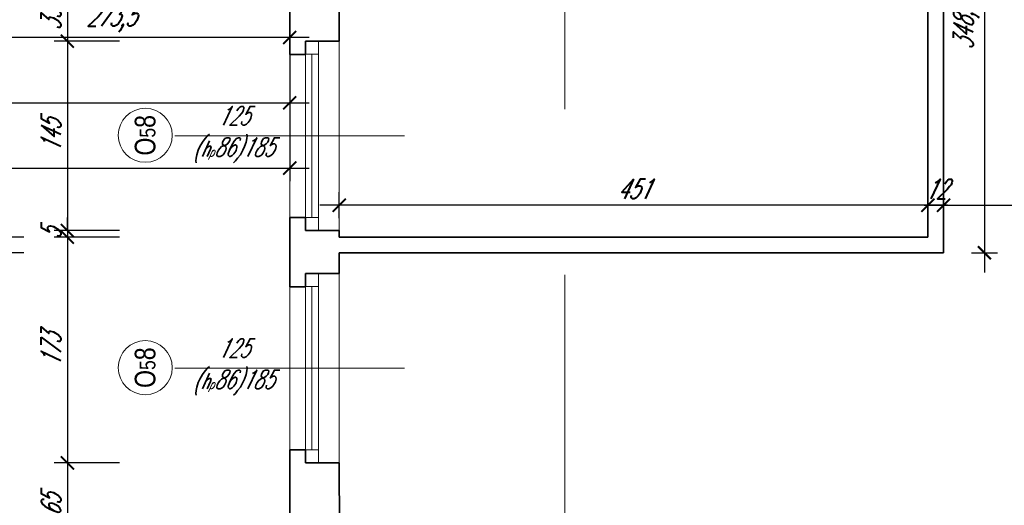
# Model space of a CAD drawing. Header units: millimetres. Extents: x 402 to 79005, y -7782 to 89952.
# Tile 18 of 256: x 26564 to 27319, y 8772 to 9144. Entities that reach past the tile are written whole.
import ezdxf

# ---------------------------------------------------------------- set-up
doc = ezdxf.new("R2010")
doc.units = ezdxf.units.MM
doc.header["$LTSCALE"] = 10
doc.linetypes.add('DASHED', pattern=[19.05, 12.7, -6.35])
doc.layers.get('0').update_dxf_attribs({"lineweight": 0})
doc.layers.get('Defpoints').update_dxf_attribs({"color": 253})
for name, color, linetype, lineweight in [('01_ściany', 253, 'Continuous', 35), ('03-01_okna', 253, 'Continuous', 15), ('04-1_widok', 253, 'Continuous', 5), ('04-2_nad', 253, 'DASHED', 5), ('05-01_wymiary', 253, 'Continuous', 5), ('05-03_opis', 253, 'Continuous', 5)]:
    doc.layers.add(name, color=color, linetype=linetype, lineweight=lineweight)
doc.styles.add('ariel', font='ARIAL.TTF', dxfattribs={"width": 0.8})
doc.styles.add('ariel_wym', font='simplex.shx', dxfattribs={"width": 0.65, "oblique": 25})
doc.dimstyles.new('ariel 50', dxfattribs={"dimtxt": 15, "dimasz": 10, "dimexe": 10, "dimexo": 0, "dimgap": 5, "dimtad": 1, "dimdec": 1, "dimrnd": 0.5, "dimtxsty": 'ariel_wym', "dimblk": 'ARCHTICK', "dimcen": 2.5, "dimdle": 15, "dimazin": 0, "dimtfac": 1, "dimtdec": 1, "dimtix": 1, "dimtmove": 0, "dimatfit": 3, "dimldrblk": 'DOT', "dimfxl": 0, "dimarcsym": 0})
doc.dimstyles.new('ariel 50 wnętrze', dxfattribs={"dimtxt": 15, "dimasz": 10, "dimexe": 10, "dimexo": 0, "dimgap": 5, "dimtad": 1, "dimdec": 1, "dimrnd": 0.5, "dimtxsty": 'ariel_wym', "dimblk": 'ARCHTICK', "dimcen": 2.5, "dimdle": 15, "dimazin": 0, "dimtfac": 1, "dimtdec": 1, "dimtix": 1, "dimtmove": 0, "dimatfit": 3, "dimldrblk": 'DOT', "dimfxl": 0, "dimarcsym": 0})

# ---------------------------------------------------------------- blocks, each defined once
blk = doc.blocks.new('_ArchTick')
at = {"color": 0, "linetype": 'ByBlock', "const_width": 0.15}
blk.add_lwpolyline([(-0.5, -0.5), (0.5, 0.5)], dxfattribs=at)
blk = doc.blocks.new('*D3462')
at = {"layer": '05-01_wymiary', "color": 0, "lineweight": -2}
for p, q in [((26497.77, 9170.77), (26497.77, 9120.77)), ((26771.23, 9170.77), (26771.23, 9120.77)), ((26786.23, 9130.77), (26482.77, 9130.77))]:
    blk.add_line(p, q, dxfattribs=at)
at = {"layer": 'Defpoints', "color": 0, "lineweight": 0}
for p in [(26497.77, 9381.86), (26771.23, 9343.86), (26497.77, 9130.77)]:
    blk.add_point(p, dxfattribs=at)
at = {"layer": '05-01_wymiary', "color": 0, "lineweight": -2, "xscale": 10, "yscale": 10, "zscale": 10, "rotation": 180}
blk.add_blockref('_ArchTick', (26497.77, 9130.77), dxfattribs=at)
at = {"layer": '05-01_wymiary', "color": 0, "lineweight": -2, "xscale": 10, "yscale": 10, "zscale": 10}
blk.add_blockref('_ArchTick', (26771.23, 9130.77), dxfattribs=at)
at = {"layer": '05-01_wymiary', "color": 0, "insert": (26634.5, 9144.7), "char_height": 15, "attachment_point": 5, "style": 'ariel_wym'}
blk.add_mtext('273,5', dxfattribs=at)
blk = doc.blocks.new('_Dot')
at = {"color": 0, "linetype": 'ByBlock', "lineweight": -2}
blk.add_line((-0.5, 0), (-1, 0), dxfattribs=at)
at = {"color": 0, "linetype": 'ByBlock', "const_width": 0.5}
blk.add_lwpolyline([(-0.25, 0, 1), (0.25, 0, 1)], format="xyb", close=True, dxfattribs=at)
blk = doc.blocks.new('*D3468')
at = {"layer": '05-01_wymiary', "color": 0, "lineweight": -2}
for p, q in [((25684.23, 9120.77), (25684.23, 9070.77)), ((26771.23, 9120.77), (26771.23, 9070.77)), ((25669.23, 9080.77), (26786.23, 9080.77))]:
    blk.add_line(p, q, dxfattribs=at)
at = {"layer": 'Defpoints', "color": 0, "lineweight": 0}
for p in [(25684.23, 9381.86), (26771.23, 9381.86), (26771.23, 9080.77)]:
    blk.add_point(p, dxfattribs=at)
at = {"layer": '05-01_wymiary', "color": 0, "lineweight": -2, "xscale": 10, "yscale": 10, "zscale": 10, "rotation": 180}
blk.add_blockref('_ArchTick', (25684.23, 9080.77), dxfattribs=at)
at = {"layer": '05-01_wymiary', "color": 0, "lineweight": -2, "xscale": 10, "yscale": 10, "zscale": 10}
blk.add_blockref('_ArchTick', (26771.23, 9080.77), dxfattribs=at)
at = {"layer": '05-01_wymiary', "color": 0, "insert": (26227.73, 9093.27), "char_height": 15, "attachment_point": 5, "style": 'ariel_wym'}
blk.add_mtext('1087', dxfattribs=at)
blk = doc.blocks.new('*D3469')
at = {"layer": '05-01_wymiary', "color": 0, "lineweight": -2}
for p, q in [((25646.23, 9070.77), (25646.23, 9020.77)), ((26771.23, 9070.77), (26771.23, 9020.77)), ((25631.23, 9030.77), (26786.23, 9030.77))]:
    blk.add_line(p, q, dxfattribs=at)
at = {"layer": 'Defpoints', "color": 0, "lineweight": 0}
for p in [(26771.23, 9381.86), (25646.23, 9343.86), (26771.23, 9030.77)]:
    blk.add_point(p, dxfattribs=at)
at = {"layer": '05-01_wymiary', "color": 0, "lineweight": -2, "xscale": 10, "yscale": 10, "zscale": 10, "rotation": 180}
blk.add_blockref('_ArchTick', (25646.23, 9030.77), dxfattribs=at)
at = {"layer": '05-01_wymiary', "color": 0, "lineweight": -2, "xscale": 10, "yscale": 10, "zscale": 10}
blk.add_blockref('_ArchTick', (26771.23, 9030.77), dxfattribs=at)
at = {"layer": '05-01_wymiary', "color": 0, "insert": (26208.73, 9043.27), "char_height": 15, "attachment_point": 5, "style": 'ariel_wym'}
blk.add_mtext('1125', dxfattribs=at)
blk = doc.blocks.new('*D3482')
at = {"layer": '05-01_wymiary', "color": 0, "lineweight": -2}
for p, q in [((26600.89, 9175.86), (26600.89, 9112.99)), ((26640.89, 9160.86), (26590.89, 9160.86)), ((26640.89, 9127.99), (26590.89, 9127.99))]:
    blk.add_line(p, q, dxfattribs=at)
at = {"layer": 'Defpoints', "color": 0, "lineweight": 0}
for p in [(26809.24, 9160.86), (26600.89, 9127.99), (26809.24, 9127.99)]:
    blk.add_point(p, dxfattribs=at)
at = {"layer": '05-01_wymiary', "color": 0, "lineweight": -2, "xscale": 10, "yscale": 10, "zscale": 10}
for p, rotation in [((26600.89, 9160.86), 90), ((26600.89, 9127.99), 270)]:
    blk.add_blockref('_ArchTick', p, dxfattribs=dict(at, rotation=rotation))
at = {"layer": '05-01_wymiary', "color": 0, "insert": (26588.39, 9144.42), "char_height": 15, "attachment_point": 5, "rotation": 90, "style": 'ariel_wym'}
blk.add_mtext('33', dxfattribs=at)
blk = doc.blocks.new('*D3483')
at = {"layer": '05-01_wymiary', "color": 0, "lineweight": -2}
for p, q in [((26600.89, 9142.99), (26600.89, 8967.86)), ((26640.89, 9127.99), (26590.89, 9127.99)), ((26640.89, 8982.86), (26590.89, 8982.86))]:
    blk.add_line(p, q, dxfattribs=at)
at = {"layer": 'Defpoints', "color": 0, "lineweight": 0}
for p in [(26809.24, 9127.99), (26600.89, 8982.86), (26809.24, 8982.86)]:
    blk.add_point(p, dxfattribs=at)
at = {"layer": '05-01_wymiary', "color": 0, "lineweight": -2, "xscale": 10, "yscale": 10, "zscale": 10}
for p, rotation in [((26600.89, 9127.99), 90), ((26600.89, 8982.86), 270)]:
    blk.add_blockref('_ArchTick', p, dxfattribs=dict(at, rotation=rotation))
at = {"layer": '05-01_wymiary', "color": 0, "insert": (26588.39, 9055.42), "char_height": 15, "attachment_point": 5, "rotation": 90, "style": 'ariel_wym'}
blk.add_mtext('145', dxfattribs=at)
blk = doc.blocks.new('*D3484')
at = {"layer": '05-01_wymiary', "color": 0, "lineweight": -2}
for p, q in [((26600.89, 8982.86), (26600.89, 8992.86)), ((26640.89, 8982.86), (26590.89, 8982.86)), ((26640.89, 8977.86), (26590.89, 8977.86)), ((26600.89, 8982.86), (26600.89, 8977.86)), ((26600.89, 8977.86), (26600.89, 8967.86))]:
    blk.add_line(p, q, dxfattribs=at)
at = {"layer": 'Defpoints', "color": 0, "lineweight": 0}
for p in [(26600.89, 8977.86), (26809.23, 8977.86), (26809.24, 8982.86)]:
    blk.add_point(p, dxfattribs=at)
at = {"layer": '05-01_wymiary', "color": 0, "lineweight": -2, "xscale": 10, "yscale": 10, "zscale": 10}
for p, rotation in [((26600.89, 8982.86), 270), ((26600.89, 8977.86), 90)]:
    blk.add_blockref('_ArchTick', p, dxfattribs=dict(at, rotation=rotation))
at = {"layer": '05-01_wymiary', "color": 0, "insert": (26588.39, 8980.36), "char_height": 15, "attachment_point": 5, "rotation": 90, "style": 'ariel_wym'}
blk.add_mtext('5', dxfattribs=at)
blk = doc.blocks.new('*D3485')
at = {"layer": '05-01_wymiary', "color": 0, "lineweight": -2}
for p, q in [((26600.89, 8992.86), (26600.89, 8789.86)), ((26640.89, 8977.86), (26590.89, 8977.86)), ((26640.89, 8804.86), (26590.89, 8804.86))]:
    blk.add_line(p, q, dxfattribs=at)
at = {"layer": 'Defpoints', "color": 0, "lineweight": 0}
for p in [(26809.23, 8977.86), (26600.89, 8804.86), (26809.24, 8804.86)]:
    blk.add_point(p, dxfattribs=at)
at = {"layer": '05-01_wymiary', "color": 0, "lineweight": -2, "xscale": 10, "yscale": 10, "zscale": 10}
for p, rotation in [((26600.89, 8977.86), 90), ((26600.89, 8804.86), 270)]:
    blk.add_blockref('_ArchTick', p, dxfattribs=dict(at, rotation=rotation))
at = {"layer": '05-01_wymiary', "color": 0, "insert": (26588.39, 8891.36), "char_height": 15, "attachment_point": 5, "rotation": 90, "style": 'ariel_wym'}
blk.add_mtext('173', dxfattribs=at)
blk = doc.blocks.new('*D3486')
at = {"layer": '05-01_wymiary', "color": 0, "lineweight": -2}
for p, q in [((26600.89, 8819.86), (26600.89, 8724.99)), ((26640.89, 8804.86), (26590.89, 8804.86)), ((26640.89, 8739.99), (26590.89, 8739.99))]:
    blk.add_line(p, q, dxfattribs=at)
at = {"layer": 'Defpoints', "color": 0, "lineweight": 0}
for p in [(26809.24, 8804.86), (26600.89, 8739.99), (26809.43, 8739.99)]:
    blk.add_point(p, dxfattribs=at)
at = {"layer": '05-01_wymiary', "color": 0, "lineweight": -2, "xscale": 10, "yscale": 10, "zscale": 10}
for p, rotation in [((26600.89, 8804.86), 90), ((26600.89, 8739.99), 270)]:
    blk.add_blockref('_ArchTick', p, dxfattribs=dict(at, rotation=rotation))
at = {"layer": '05-01_wymiary', "color": 0, "insert": (26588.39, 8772.42), "char_height": 15, "attachment_point": 5, "rotation": 90, "style": 'ariel_wym'}
blk.add_mtext('65', dxfattribs=at)
blk = doc.blocks.new('*D3501')
at = {"layer": '05-01_wymiary', "color": 0, "lineweight": -2}
for p, q in [((26527.57, 8505.46), (26527.57, 8980.86)), ((26567.57, 8965.86), (26517.57, 8965.86)), ((26567.57, 8520.46), (26517.57, 8520.46))]:
    blk.add_line(p, q, dxfattribs=at)
at = {"layer": 'Defpoints', "color": 0, "lineweight": 0}
for p in [(26527.57, 8965.86), (26809.23, 8965.86), (26809.22, 8520.46)]:
    blk.add_point(p, dxfattribs=at)
at = {"layer": '05-01_wymiary', "color": 0, "lineweight": -2, "xscale": 10, "yscale": 10, "zscale": 10}
for p, rotation in [((26527.57, 8965.86), 90), ((26527.57, 8520.46), 270)]:
    blk.add_blockref('_ArchTick', p, dxfattribs=dict(at, rotation=rotation))
at = {"layer": '05-01_wymiary', "color": 0, "insert": (26513.64, 8743.16), "char_height": 15, "attachment_point": 5, "rotation": 90, "style": 'ariel_wym'}
blk.add_mtext('445,5', dxfattribs=at)
blk = doc.blocks.new('*D3502')
at = {"layer": '05-01_wymiary', "color": 0, "lineweight": -2}
for p, q in [((26527.57, 8977.86), (26527.57, 8987.86)), ((26567.57, 8977.86), (26517.57, 8977.86)), ((26527.57, 8965.86), (26527.57, 8977.86)), ((26567.57, 8965.86), (26517.57, 8965.86)), ((26527.57, 8965.86), (26527.57, 8955.86))]:
    blk.add_line(p, q, dxfattribs=at)
at = {"layer": 'Defpoints', "color": 0, "lineweight": 0}
for p in [(26527.57, 8977.86), (26809.23, 8977.86), (26809.23, 8965.86)]:
    blk.add_point(p, dxfattribs=at)
at = {"layer": '05-01_wymiary', "color": 0, "lineweight": -2, "xscale": 10, "yscale": 10, "zscale": 10}
for p, rotation in [((26527.57, 8977.86), 270), ((26527.57, 8965.86), 90)]:
    blk.add_blockref('_ArchTick', p, dxfattribs=dict(at, rotation=rotation))
at = {"layer": '05-01_wymiary', "color": 0, "insert": (26515.07, 8971.86), "char_height": 15, "attachment_point": 5, "rotation": 90, "style": 'ariel_wym'}
blk.add_mtext('12', dxfattribs=at)
blk = doc.blocks.new('*D3503')
at = {"layer": '05-01_wymiary', "color": 0, "lineweight": -2}
for p, q in [((26527.57, 8962.86), (26527.57, 9358.86)), ((26567.57, 9343.86), (26517.57, 9343.86)), ((26567.57, 8977.86), (26517.57, 8977.86))]:
    blk.add_line(p, q, dxfattribs=at)
at = {"layer": 'Defpoints', "color": 0, "lineweight": 0}
for p in [(26527.57, 9343.86), (26771.23, 9343.86), (26809.23, 8977.86)]:
    blk.add_point(p, dxfattribs=at)
at = {"layer": '05-01_wymiary', "color": 0, "lineweight": -2, "xscale": 10, "yscale": 10, "zscale": 10}
for p, rotation in [((26527.57, 9343.86), 90), ((26527.57, 8977.86), 270)]:
    blk.add_blockref('_ArchTick', p, dxfattribs=dict(at, rotation=rotation))
at = {"layer": '05-01_wymiary', "color": 0, "insert": (26515.07, 9160.86), "char_height": 15, "attachment_point": 5, "rotation": 90, "style": 'ariel_wym'}
blk.add_mtext('366', dxfattribs=at)
blk = doc.blocks.new('*D3504')
at = {"layer": '05-01_wymiary', "color": 0, "lineweight": -2}
for p, q in [((26487.99, 9358.86), (26487.99, 7605.86)), ((26527.99, 9343.86), (26477.99, 9343.86)), ((26527.99, 7620.86), (26477.99, 7620.86))]:
    blk.add_line(p, q, dxfattribs=at)
at = {"layer": 'Defpoints', "color": 0, "lineweight": 0}
for p in [(26771.23, 9343.86), (26487.99, 7620.86), (26771.23, 7620.86)]:
    blk.add_point(p, dxfattribs=at)
at = {"layer": '05-01_wymiary', "color": 0, "lineweight": -2, "xscale": 10, "yscale": 10, "zscale": 10}
for p, rotation in [((26487.99, 9343.86), 90), ((26487.99, 7620.86), 270)]:
    blk.add_blockref('_ArchTick', p, dxfattribs=dict(at, rotation=rotation))
at = {"layer": '05-01_wymiary', "color": 0, "insert": (26475.49, 8482.36), "char_height": 15, "attachment_point": 5, "rotation": 90, "style": 'ariel_wym'}
blk.add_mtext('1723', dxfattribs=at)
blk = doc.blocks.new('*D3624')
at = {"layer": '05-01_wymiary', "color": 0, "lineweight": -2}
for p, q in [((26809.23, 8992.27), (26809.23, 9012.27)), ((27260.23, 8992.27), (27260.23, 9012.27)), ((27275.23, 9002.27), (26794.23, 9002.27))]:
    blk.add_line(p, q, dxfattribs=at)
at = {"layer": 'Defpoints', "color": 0, "lineweight": 0}
for p in [(26809.23, 9002.27), (26809.23, 8977.86), (27260.23, 8977.86)]:
    blk.add_point(p, dxfattribs=at)
at = {"layer": '05-01_wymiary', "color": 0, "lineweight": -2, "xscale": 10, "yscale": 10, "zscale": 10, "rotation": 180}
blk.add_blockref('_ArchTick', (26809.23, 9002.27), dxfattribs=at)
at = {"layer": '05-01_wymiary', "color": 0, "lineweight": -2, "xscale": 10, "yscale": 10, "zscale": 10}
blk.add_blockref('_ArchTick', (27260.23, 9002.27), dxfattribs=at)
at = {"layer": '05-01_wymiary', "color": 0, "insert": (27034.73, 9014.77), "char_height": 15, "attachment_point": 5, "style": 'ariel_wym'}
blk.add_mtext('451', dxfattribs=at)
blk = doc.blocks.new('*D3625')
at = {"layer": '05-01_wymiary', "color": 0, "lineweight": -2}
for p, q in [((27260.23, 8992.27), (27260.23, 9012.27)), ((27272.23, 8992.27), (27272.23, 9012.27)), ((27260.23, 9002.27), (27250.23, 9002.27)), ((27260.23, 9002.27), (27272.23, 9002.27)), ((27272.23, 9002.27), (27282.23, 9002.27))]:
    blk.add_line(p, q, dxfattribs=at)
at = {"layer": 'Defpoints', "color": 0, "lineweight": 0}
for p in [(27272.23, 9002.27), (27260.23, 8977.86), (27272.23, 8965.86)]:
    blk.add_point(p, dxfattribs=at)
at = {"layer": '05-01_wymiary', "color": 0, "lineweight": -2, "xscale": 10, "yscale": 10, "zscale": 10}
blk.add_blockref('_ArchTick', (27260.23, 9002.27), dxfattribs=at)
at = {"layer": '05-01_wymiary', "color": 0, "lineweight": -2, "xscale": 10, "yscale": 10, "zscale": 10, "rotation": 180}
blk.add_blockref('_ArchTick', (27272.23, 9002.27), dxfattribs=at)
at = {"layer": '05-01_wymiary', "color": 0, "insert": (27266.23, 9014.77), "char_height": 15, "attachment_point": 5, "style": 'ariel_wym'}
blk.add_mtext('12', dxfattribs=at)
blk = doc.blocks.new('*D3626')
at = {"layer": '05-01_wymiary', "color": 0, "lineweight": -2}
for p, q in [((27272.23, 8992.27), (27272.23, 9012.27)), ((27412.23, 9012.27), (27412.23, 8992.27)), ((27257.23, 9002.27), (27427.23, 9002.27))]:
    blk.add_line(p, q, dxfattribs=at)
at = {"layer": 'Defpoints', "color": 0, "lineweight": 0}
for p in [(27412.23, 9088.56), (27412.23, 9002.27), (27272.23, 8965.86)]:
    blk.add_point(p, dxfattribs=at)
at = {"layer": '05-01_wymiary', "color": 0, "lineweight": -2, "xscale": 10, "yscale": 10, "zscale": 10, "rotation": 180}
blk.add_blockref('_ArchTick', (27272.23, 9002.27), dxfattribs=at)
at = {"layer": '05-01_wymiary', "color": 0, "lineweight": -2, "xscale": 10, "yscale": 10, "zscale": 10}
blk.add_blockref('_ArchTick', (27412.23, 9002.27), dxfattribs=at)
at = {"layer": '05-01_wymiary', "color": 0, "insert": (27342.23, 9014.77), "char_height": 15, "attachment_point": 5, "style": 'ariel_wym'}
blk.add_mtext('140', dxfattribs=at)
blk = doc.blocks.new('*D3631')
at = {"layer": '05-01_wymiary', "color": 0, "lineweight": -2}
for p, q in [((27303.5, 9329.55), (27303.5, 8950.86)), ((27293.5, 9314.55), (27313.5, 9314.55)), ((27293.5, 8965.86), (27313.5, 8965.86))]:
    blk.add_line(p, q, dxfattribs=at)
at = {"layer": 'Defpoints', "color": 0, "lineweight": 0}
for p in [(27272.23, 9314.55), (27272.23, 8965.86), (27303.5, 8965.86)]:
    blk.add_point(p, dxfattribs=at)
at = {"layer": '05-01_wymiary', "color": 0, "lineweight": -2, "xscale": 10, "yscale": 10, "zscale": 10}
for p, rotation in [((27303.5, 9314.55), 90), ((27303.5, 8965.86), 270)]:
    blk.add_blockref('_ArchTick', p, dxfattribs=dict(at, rotation=rotation))
at = {"layer": '05-01_wymiary', "color": 0, "insert": (27289.57, 9140.2), "char_height": 15, "attachment_point": 5, "rotation": 90, "style": 'ariel_wym'}
blk.add_mtext('348,5', dxfattribs=at)

msp = doc.modelspace()

# ---------------------------------------------------------------- linework, layer by layer
at = {"layer": '01_ściany'}
for p, q in [((27260.226, 8977.855), (27260.226, 9314.555)), ((27272.226, 8965.855), (27272.226, 9314.555)), ((26771.232, 9170.855), (26771.234, 9117.855)), ((26809.223, 9160.855), (26809.224, 9127.986)), ((26783.242, 9127.958), (26783.242, 9117.986)), ((26809.236, 9127.986), (26783.261, 9127.986)), ((26783.261, 9117.855), (26771.146, 9117.855)), ((26783.261, 8992.855), (26771.146, 8992.855)), ((26771.237, 8992.855), (26771.239, 8939.855)), ((26783.242, 8992.827), (26783.242, 8982.855)), ((26783.242, 8982.855), (26809.236, 8982.855)), ((27256.226, 8977.855), (26809.226, 8977.855)), ((26809.226, 8977.855), (27260.226, 8977.855)), ((26809.23, 8982.855), (26809.23, 8977.855)), ((27272.226, 8965.855), (26809.226, 8965.855)), ((26809.23, 8965.855), (26809.231, 8949.986)), ((26783.242, 8949.958), (26783.242, 8939.986)), ((26809.236, 8949.986), (26783.261, 8949.986)), ((26783.261, 8939.855), (26771.146, 8939.855)), ((26783.261, 8814.855), (26771.146, 8814.855)), ((26771.242, 8814.855), (26771.244, 8729.855)), ((26783.242, 8814.827), (26783.242, 8804.855)), ((26783.242, 8804.855), (26809.236, 8804.855)), ((26809.236, 8804.855), (26809.43, 8739.986))]:
    msp.add_line(p, q, dxfattribs=at)
at = {"layer": '03-01_okna', "linetype": 'Continuous', "lineweight": 0}
for p, q in [((26793.261, 8982.855), (26793.261, 9127.986)), ((26771.242, 8992.855), (26771.242, 9117.855)), ((26783.261, 8992.855), (26783.261, 9117.986)), ((26783.261, 9117.986), (26793.261, 9117.986)), ((26788.261, 8992.855), (26788.261, 9117.986)), ((26783.261, 8992.855), (26793.261, 8992.855)), ((26793.261, 8804.855), (26793.261, 8949.986)), ((26771.242, 8814.855), (26771.242, 8939.855)), ((26783.261, 8814.855), (26783.261, 8939.986)), ((26783.261, 8939.986), (26793.261, 8939.986)), ((26788.261, 8814.855), (26788.261, 8939.986)), ((26783.261, 8814.855), (26793.261, 8814.855))]:
    msp.add_line(p, q, dxfattribs=at)
at = {"layer": '04-1_widok'}
for p, q in [((26809.236, 8982.855), (26809.236, 9127.986)), ((26809.236, 8804.855), (26809.236, 8949.986))]:
    msp.add_line(p, q, dxfattribs=at)
at = {"layer": '04-2_nad', "ltscale": 2}
msp.add_line((26981.987, 7932.855), (26981.987, 9548.621), dxfattribs=at)
at = {"layer": '05-03_opis', "lineweight": 0}
for p, q in [((26859.251, 9055.355), (26683.233, 9055.355)), ((26859.251, 8877.355), (26683.233, 8877.355))]:
    msp.add_line(p, q, dxfattribs=at)
for centre in [(26660.544, 9055.855), (26660.544, 8877.855)]:
    msp.add_circle(centre, 20.689, dxfattribs=at)

# ---------------------------------------------------------------- texts
at = {"layer": '05-03_opis', "lineweight": 0, "char_height": 14.4, "width": 62.66128, "attachment_point": 5, "style": 'ariel_wym'}
for insert in [(26728.116, 9056.426), (26728.116, 8878.426)]:
    msp.add_mtext('125\\P({\\H0.8333x;h\\H0.6x;p}86)185', dxfattribs=dict(at, insert=insert))
at = {"layer": '05-03_opis', "lineweight": 0, "char_height": 15.84, "width": 75.19353, "attachment_point": 5, "rotation": 90, "style": 'ariel'}
for insert in [(26660.544, 9055.855), (26660.544, 8877.855)]:
    msp.add_mtext('O{\\H0.7576x;5}8', dxfattribs=dict(at, insert=insert))

# ---------------------------------------------------------------- dimensions: what is measured, and where the dimension line sits
at = {"layer": '05-01_wymiary'}
for base, p1, p2, dimstyle, picture, middle in [((26771.228, 9030.774), (25646.226, 9343.855), (26771.228, 9381.855), 'ariel 50', '*D3469', (26208.727, 9043.274)), ((26497.769, 9130.774), (26771.228, 9343.855), (26497.769, 9381.855), 'ariel 50', '*D3462', (26634.498, 9144.703)), ((26809.226, 9002.274), (27260.226, 8977.855), (26809.226, 8977.855), 'ariel 50 wnętrze', '*D3624', (27034.726, 9014.774))]:
    dim = msp.add_linear_dim(base=base, p1=p1, p2=p2, dimstyle=dimstyle, dxfattribs=at)
    dim.commit()
    dim.dimension.update_dxf_attribs({"geometry": picture, "text_midpoint": middle})
for base, p1, p2, dimstyle, picture, middle in [((26771.228, 9080.774), (25684.226, 9381.855), (26771.228, 9381.855), 'ariel 50', '*D3468', (26227.727, 9093.274)), ((27412.226, 9002.274), (27272.226, 8965.855), (27412.226, 9088.558), 'ariel 50 wnętrze', '*D3626', (27342.226, 9014.774)), ((27272.226, 9002.274), (27260.226, 8977.855), (27272.226, 8965.855), 'ariel 50 wnętrze', '*D3625', (27266.226, 9014.774))]:
    dim = msp.add_linear_dim(base=base, p1=p1, p2=p2, dimstyle=dimstyle, override={"dimtmove": 1}, dxfattribs=at)
    dim.commit()
    dim.dimension.update_dxf_attribs({"geometry": picture, "text_midpoint": middle})
dim = msp.add_linear_dim(base=(26487.994, 7620.855), p1=(26771.228, 9343.855), p2=(26771.228, 7620.855), angle=90, dimstyle='ariel 50', dxfattribs=at)
dim.commit()
dim.dimension.update_dxf_attribs({"geometry": '*D3504', "text_midpoint": (26475.494, 8482.355)})
for base, p1, p2, dimstyle, picture, middle in [((26527.571, 9343.855), (26809.23, 8977.855), (26771.228, 9343.855), 'ariel 50', '*D3503', (26515.071, 9160.855)), ((27303.501, 8965.855), (27272.226, 9314.555), (27272.226, 8965.855), 'ariel 50 wnętrze', '*D3631', (27289.572, 9140.205)), ((26600.888, 9127.986), (26809.236, 9160.855), (26809.236, 9127.986), 'ariel 50', '*D3482', (26588.388, 9144.421)), ((26600.888, 8982.855), (26809.236, 9127.986), (26809.236, 8982.855), 'ariel 50', '*D3483', (26588.388, 9055.421)), ((26600.886, 8977.855), (26809.236, 8982.855), (26809.23, 8977.855), 'ariel 50', '*D3484', (26588.386, 8980.355)), ((26600.886, 8804.855), (26809.23, 8977.855), (26809.236, 8804.855), 'ariel 50', '*D3485', (26588.386, 8891.355)), ((26527.571, 8977.855), (26809.23, 8965.855), (26809.23, 8977.855), 'ariel 50', '*D3502', (26515.071, 8971.855)), ((26527.571, 8965.855), (26809.22, 8520.455), (26809.23, 8965.855), 'ariel 50', '*D3501', (26513.643, 8743.155)), ((26600.888, 8739.986), (26809.236, 8804.855), (26809.43, 8739.986), 'ariel 50', '*D3486', (26588.388, 8772.421))]:
    dim = msp.add_linear_dim(base=base, p1=p1, p2=p2, angle=90, dimstyle=dimstyle, override={"dimtmove": 1}, dxfattribs=at)
    dim.commit()
    dim.dimension.update_dxf_attribs({"geometry": picture, "text_midpoint": middle})

doc.saveas('drawing.dxf')
